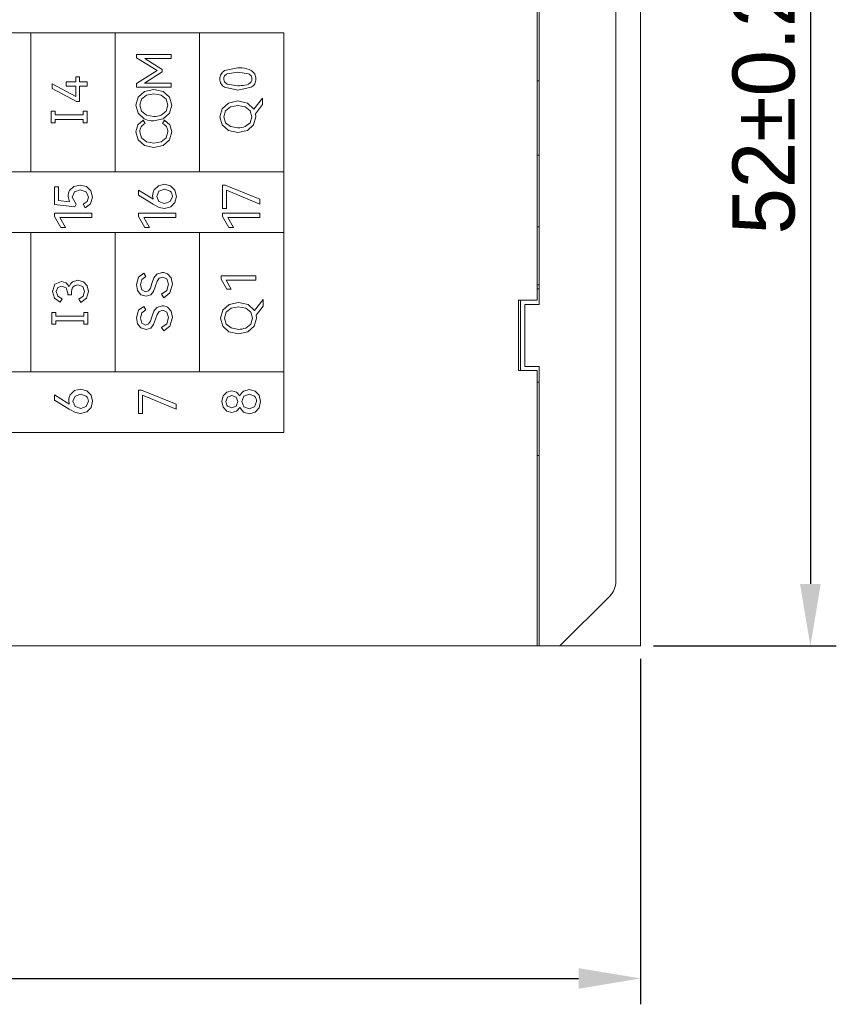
# Model space of a CAD drawing. Header units: inches. Extents: x 830 to 2908, y -1046 to 167.
# Tile 7 of 62: x 2676 to 2715, y -941 to -894. Entities that reach past the tile are written whole.
import ezdxf

# ---------------------------------------------------------------- set-up
doc = ezdxf.new("R2010")
doc.units = ezdxf.units.IN
doc.header["$LTSCALE"] = 23.1
doc.header["$MEASUREMENT"] = 0
doc.header["$PDSIZE"] = -5
doc.layers.get('0').update_dxf_attribs({"lineweight": 18})
doc.layers.get('Defpoints').update_dxf_attribs({"lineweight": 18})
doc.styles.add('文字样式①', font='txt')
doc.dimstyles.new('标准样式（宋体）', dxfattribs={"dimtxt": 3, "dimasz": 3, "dimexe": 1.25, "dimexo": 0.625, "dimtad": 1, "dimtoh": 1, "dimdec": 8, "dimdsep": 46, "dimtxsty": '文字样式①', "dimcen": 0, "dimdle": 6, "dimadec": 0, "dimazin": 0, "dimtfac": 1, "dimtofl": 0, "dimtmove": 0, "dimatfit": 3, "dimfxl": 1, "dimtolj": 1, "dimarcsym": 0})

# ---------------------------------------------------------------- blocks, each defined once
blk = doc.blocks.new('*D17')
at = {"color": 0, "lineweight": -2, "transparency": 16777216}
for p, q in [((2605.83, -924.639), (2605.83, -941.319)), ((2705.83, -924.639), (2705.83, -941.319)), ((2608.83, -940.069), (2702.83, -940.069))]:
    blk.add_line(p, q, dxfattribs=at)
at = {"color": 0, "transparency": 16777216}
for points in [[(2608.83, -939.569), (2608.83, -940.569), (2605.83, -940.069)], [(2702.83, -939.569), (2702.83, -940.569), (2705.83, -940.069)]]:
    blk.add_solid(points, dxfattribs=at)
at = {"layer": 'Defpoints', "color": 0, "transparency": 16777216}
for p in [(2605.83, -924.014), (2705.83, -924.014), (2705.83, -940.069)]:
    blk.add_point(p, dxfattribs=at)
at = {"color": 0, "lineweight": 0, "transparency": 16777216, "insert": (2655.83, -937.827), "char_height": 3, "attachment_point": 5, "style": '文字样式①'}
blk.add_mtext('\\A1;100{\\H1x;%%P0.2}', dxfattribs=at)
blk = doc.blocks.new('*D19')
at = {"color": 0, "lineweight": -2, "transparency": 16777216}
for p, q in [((2706.455, -872.014), (2715.277, -872.014)), ((2714.027, -875.014), (2714.027, -921.014)), ((2706.455, -924.014), (2715.277, -924.014))]:
    blk.add_line(p, q, dxfattribs=at)
at = {"color": 0, "transparency": 16777216}
for points in [[(2713.527, -875.014), (2714.527, -875.014), (2714.027, -872.014)], [(2713.527, -921.014), (2714.527, -921.014), (2714.027, -924.014)]]:
    blk.add_solid(points, dxfattribs=at)
at = {"layer": 'Defpoints', "color": 0, "transparency": 16777216}
for p in [(2705.83, -872.014), (2705.83, -924.014), (2714.027, -924.014)]:
    blk.add_point(p, dxfattribs=at)
at = {"color": 0, "lineweight": 0, "transparency": 16777216, "insert": (2711.785, -898.014), "char_height": 3, "attachment_point": 5, "rotation": 90, "style": '文字样式①'}
blk.add_mtext('\\A1;52{\\H1x;%%p0.2}', dxfattribs=at)

msp = doc.modelspace()

# ---------------------------------------------------------------- linework, layer by layer
at = {"color": 7, "linetype": 'Continuous', "lineweight": 0}
for p, q in [((2705.83, -872.014), (2705.83, -924.014)), ((2704.63, -875.128), (2704.63, -920.9)), ((2700.83, -907.314), (2700.83, -885.864)), ((2700.93, -885.664), (2700.93, -907.514)), ((2700.93, -896.714), (2700.83, -896.714)), ((2700.83, -900.314), (2700.93, -900.314)), ((2700.83, -903.764), (2700.93, -903.764)), ((2700.93, -906.564), (2700.83, -906.564)), ((2700.93, -906.764), (2700.83, -906.764)), ((2700.83, -907.314), (2699.93, -907.314)), ((2699.93, -907.314), (2699.93, -910.714)), ((2700.03, -907.314), (2700.03, -910.714)), ((2700.93, -907.514), (2700.23, -907.514)), ((2700.23, -907.514), (2700.23, -910.514)), ((2700.23, -910.514), (2700.93, -910.514)), ((2700.93, -910.514), (2700.93, -924.014)), ((2700.83, -910.714), (2699.93, -910.714)), ((2700.83, -924.014), (2700.83, -910.714)), ((2700.83, -911.264), (2700.93, -911.264)), ((2700.83, -914.814), (2700.93, -914.814)), ((2704.337, -921.607), (2701.93, -924.014)), ((2674.03, -924.014), (2705.83, -924.014))]:
    msp.add_line(p, q, dxfattribs=at)
at = {"color": 32, "linetype": 'Continuous', "lineweight": 0, "true_color": 0xcd6928}
for p, q in [((2676.383, -894.399), (2672.313, -894.399)), ((2676.383, -901.119), (2676.383, -894.399)), ((2680.453, -894.399), (2676.383, -894.399)), ((2680.453, -901.119), (2680.453, -894.399)), ((2684.524, -894.399), (2680.453, -894.399)), ((2688.594, -894.399), (2684.524, -894.399)), ((2684.524, -901.119), (2684.524, -894.399)), ((2688.594, -901.119), (2688.594, -894.399)), ((2681.482, -895.607), (2681.482, -895.439)), ((2681.482, -895.439), (2683.161, -895.439)), ((2682.48, -896.223), (2681.482, -895.607)), ((2683.161, -895.639), (2681.881, -895.639)), ((2681.881, -895.639), (2682.727, -896.168)), ((2683.161, -895.439), (2683.161, -895.639)), ((2681.482, -896.843), (2682.48, -896.223)), ((2682.727, -896.29), (2681.877, -896.824)), ((2682.727, -896.168), (2682.727, -896.29)), ((2685.733, -896.224), (2686.382, -896.083)), ((2686.382, -896.3), (2685.867, -896.381)), ((2686.892, -896.381), (2686.382, -896.3)), ((2678.082, -896.771), (2678.552, -896.771)), ((2678.082, -896.975), (2678.082, -896.771)), ((2678.552, -896.771), (2678.552, -896.531)), ((2678.552, -896.531), (2678.729, -896.531)), ((2678.729, -896.531), (2678.729, -896.771)), ((2678.729, -896.771), (2679.1, -896.771)), ((2679.1, -896.771), (2679.1, -896.975)), ((2681.482, -897.021), (2681.482, -896.843)), ((2681.877, -896.824), (2683.161, -896.824)), ((2683.161, -896.824), (2683.161, -897.021)), ((2677.419, -897.088), (2677.419, -896.865)), ((2677.419, -896.865), (2678.552, -897.48)), ((2678.587, -897.718), (2677.419, -897.088)), ((2678.552, -896.975), (2678.082, -896.975)), ((2678.552, -897.48), (2678.552, -896.975)), ((2679.1, -896.975), (2678.729, -896.975)), ((2678.729, -896.975), (2678.729, -897.718)), ((2683.161, -897.021), (2681.482, -897.021)), ((2681.561, -897.507), (2681.864, -897.235)), ((2681.864, -897.235), (2682.319, -897.136)), ((2682.319, -897.136), (2682.777, -897.236)), ((2682.777, -897.236), (2683.079, -897.508)), ((2686.382, -897.172), (2685.734, -897.031)), ((2685.867, -896.875), (2686.382, -896.954)), ((2687.026, -897.031), (2686.382, -897.172)), ((2678.729, -897.718), (2678.587, -897.718)), ((2681.455, -897.895), (2681.561, -897.507)), ((2681.725, -897.607), (2681.64, -897.895)), ((2681.964, -897.418), (2681.725, -897.607)), ((2682.319, -897.352), (2681.964, -897.418)), ((2682.672, -897.418), (2682.319, -897.352)), ((2682.912, -897.607), (2682.672, -897.418)), ((2682.998, -897.895), (2682.912, -897.607)), ((2683.079, -897.508), (2683.186, -897.895)), ((2685.622, -898.063), (2685.924, -897.791)), ((2685.924, -897.791), (2686.379, -897.692)), ((2686.379, -897.692), (2686.851, -897.799)), ((2686.851, -897.799), (2687.155, -898.089)), ((2687.155, -898.089), (2687.57, -897.559)), ((2687.57, -897.559), (2687.57, -897.867)), ((2677.366, -898.747), (2677.366, -898.189)), ((2677.366, -898.189), (2677.555, -898.189)), ((2677.555, -898.189), (2677.555, -898.356)), ((2678.911, -898.356), (2678.911, -898.189)), ((2678.911, -898.189), (2679.1, -898.189)), ((2679.1, -898.189), (2679.1, -898.747)), ((2681.56, -898.284), (2681.455, -897.895)), ((2681.863, -898.556), (2681.56, -898.284)), ((2681.64, -897.895), (2681.725, -898.183)), ((2681.725, -898.183), (2681.964, -898.372)), ((2682.672, -898.373), (2682.912, -898.184)), ((2683.08, -898.284), (2682.778, -898.556)), ((2682.912, -898.184), (2682.998, -897.895)), ((2683.186, -897.895), (2683.08, -898.284)), ((2685.515, -898.451), (2685.622, -898.063)), ((2685.786, -898.164), (2685.701, -898.451)), ((2686.024, -897.975), (2685.786, -898.164)), ((2686.379, -897.908), (2686.024, -897.975)), ((2686.733, -897.975), (2686.379, -897.908)), ((2686.972, -898.164), (2686.733, -897.975)), ((2687.058, -898.451), (2686.972, -898.164)), ((2687.57, -897.867), (2687.233, -898.307)), ((2677.555, -898.747), (2677.366, -898.747)), ((2677.555, -898.356), (2678.911, -898.356)), ((2678.911, -898.58), (2677.555, -898.58)), ((2677.555, -898.58), (2677.555, -898.747)), ((2678.911, -898.747), (2678.911, -898.58)), ((2679.1, -898.747), (2678.911, -898.747)), ((2681.546, -898.838), (2681.801, -898.618)), ((2681.801, -898.618), (2681.897, -898.783)), ((2681.964, -898.372), (2682.319, -898.439)), ((2682.778, -898.556), (2682.319, -898.654)), ((2682.743, -898.783), (2682.84, -898.618)), ((2682.84, -898.618), (2683.094, -898.838)), ((2685.62, -898.84), (2685.515, -898.451)), ((2685.701, -898.451), (2685.786, -898.739)), ((2685.786, -898.739), (2686.024, -898.928)), ((2686.733, -898.93), (2686.972, -898.74)), ((2686.972, -898.74), (2687.058, -898.451)), ((2687.246, -898.451), (2687.141, -898.84)), ((2687.233, -898.307), (2687.246, -898.451)), ((2681.455, -899.182), (2681.546, -898.838)), ((2681.564, -899.569), (2681.455, -899.182)), ((2681.643, -899.186), (2681.727, -899.471)), ((2682.913, -899.471), (2682.998, -899.186)), ((2683.186, -899.182), (2683.076, -899.569)), ((2683.094, -898.838), (2683.186, -899.182)), ((2685.923, -899.112), (2685.62, -898.84)), ((2686.379, -899.21), (2685.923, -899.112)), ((2686.024, -898.928), (2686.379, -898.995)), ((2686.838, -899.112), (2686.379, -899.21)), ((2687.141, -898.84), (2686.838, -899.112)), ((2681.87, -899.845), (2681.564, -899.569)), ((2681.727, -899.471), (2681.966, -899.662)), ((2681.966, -899.662), (2682.319, -899.73)), ((2682.319, -899.73), (2682.673, -899.662)), ((2682.673, -899.662), (2682.913, -899.471)), ((2683.076, -899.569), (2682.769, -899.845)), ((2682.319, -899.945), (2681.87, -899.845)), ((2682.769, -899.845), (2682.319, -899.945)), ((2651.962, -901.119), (2688.594, -901.119)), ((2676.383, -901.119), (2672.313, -901.119)), ((2680.453, -901.119), (2676.383, -901.119)), ((2684.524, -901.119), (2680.453, -901.119)), ((2688.594, -901.119), (2684.524, -901.119)), ((2688.594, -901.119), (2688.594, -904.051)), ((2677.52, -902.687), (2677.52, -901.833)), ((2677.52, -901.833), (2677.712, -901.833)), ((2677.712, -901.833), (2677.712, -902.494)), ((2678.254, -902.015), (2678.462, -901.82)), ((2678.493, -902.073), (2678.379, -902.334)), ((2678.462, -901.82), (2678.762, -901.751)), ((2678.772, -901.983), (2678.493, -902.073)), ((2678.762, -901.751), (2679.073, -901.828)), ((2679.051, -902.077), (2678.772, -901.983)), ((2679.159, -902.334), (2679.051, -902.077)), ((2679.073, -901.828), (2679.284, -902.037)), ((2679.284, -902.037), (2679.359, -902.334)), ((2681.58, -902.242), (2681.58, -901.993)), ((2681.58, -901.993), (2682.187, -902.366)), ((2682.341, -901.978), (2682.548, -901.782)), ((2682.571, -902.042), (2682.466, -902.297)), ((2682.548, -901.782), (2682.837, -901.712)), ((2682.844, -901.949), (2682.571, -902.042)), ((2682.837, -901.712), (2683.133, -901.787)), ((2683.113, -902.044), (2682.844, -901.949)), ((2683.133, -901.787), (2683.342, -901.997)), ((2683.342, -901.997), (2683.417, -902.297)), ((2685.638, -902.88), (2685.638, -901.754)), ((2685.638, -901.754), (2685.774, -901.754)), ((2685.774, -901.754), (2687.448, -902.43)), ((2685.828, -902.003), (2685.828, -902.88)), ((2687.448, -902.672), (2685.828, -902.003)), ((2677.712, -902.494), (2678.248, -902.566)), ((2678.248, -902.566), (2678.179, -902.302)), ((2678.379, -902.334), (2678.574, -902.67)), ((2678.905, -902.67), (2679.095, -902.54)), ((2679.095, -902.54), (2679.159, -902.334)), ((2679.359, -902.334), (2679.269, -902.654)), ((2682.291, -902.675), (2681.58, -902.242)), ((2682.187, -902.366), (2682.289, -902.435)), ((2682.289, -902.435), (2682.264, -902.265)), ((2682.466, -902.297), (2682.571, -902.552)), ((2682.571, -902.552), (2682.844, -902.647)), ((2682.844, -902.647), (2683.115, -902.552)), ((2683.115, -902.552), (2683.217, -902.297)), ((2683.417, -902.297), (2683.343, -902.601)), ((2687.448, -902.43), (2687.448, -902.672)), ((2678.503, -902.81), (2677.52, -902.687)), ((2678.574, -902.67), (2678.503, -902.81)), ((2679.006, -902.847), (2678.905, -902.67)), ((2679.269, -902.654), (2679.006, -902.847)), ((2682.586, -902.834), (2682.291, -902.675)), ((2682.832, -902.882), (2682.586, -902.834)), ((2683.136, -902.808), (2682.832, -902.882)), ((2683.343, -902.601), (2683.136, -902.808)), ((2685.828, -902.88), (2685.638, -902.88)), ((2677.522, -903.27), (2677.522, -903.102)), ((2677.522, -903.102), (2679.332, -903.102)), ((2677.828, -903.796), (2677.522, -903.27)), ((2679.332, -903.324), (2677.786, -903.324)), ((2677.786, -903.324), (2678.056, -903.796)), ((2679.332, -903.102), (2679.332, -903.324)), ((2681.58, -903.27), (2681.58, -903.102)), ((2681.58, -903.102), (2683.39, -903.102)), ((2681.886, -903.796), (2681.58, -903.27)), ((2683.39, -903.324), (2681.844, -903.324)), ((2681.844, -903.324), (2682.113, -903.796)), ((2683.39, -903.102), (2683.39, -903.324)), ((2685.638, -903.27), (2685.638, -903.102)), ((2685.638, -903.102), (2687.448, -903.102)), ((2685.944, -903.796), (2685.638, -903.27)), ((2687.448, -903.324), (2685.902, -903.324)), ((2685.902, -903.324), (2686.171, -903.796)), ((2687.448, -903.102), (2687.448, -903.324)), ((2678.056, -903.796), (2677.828, -903.796)), ((2682.113, -903.796), (2681.886, -903.796)), ((2686.171, -903.796), (2685.944, -903.796)), ((2688.594, -904.051), (2651.962, -904.051)), ((2676.383, -904.051), (2672.313, -904.051)), ((2676.383, -910.775), (2676.383, -904.051)), ((2680.454, -904.051), (2676.383, -904.051)), ((2680.454, -910.775), (2680.454, -904.051)), ((2684.524, -904.051), (2680.454, -904.051)), ((2688.594, -904.051), (2684.524, -904.051)), ((2684.524, -910.775), (2684.524, -904.051)), ((2688.594, -910.775), (2688.594, -904.051)), ((2678.393, -906.425), (2678.659, -906.35)), ((2678.659, -906.35), (2678.928, -906.424)), ((2681.485, -906.556), (2681.583, -906.193)), ((2681.583, -906.193), (2681.833, -906.006)), ((2681.739, -906.317), (2681.671, -906.563)), ((2681.93, -906.171), (2681.739, -906.317)), ((2681.833, -906.006), (2681.93, -906.171)), ((2682.228, -906.513), (2682.326, -906.235)), ((2682.326, -906.235), (2682.471, -906.054)), ((2682.471, -906.054), (2682.725, -905.979)), ((2682.58, -906.251), (2682.478, -906.392)), ((2682.751, -906.194), (2682.58, -906.251)), ((2682.955, -906.286), (2682.751, -906.194)), ((2683.028, -906.543), (2682.955, -906.286)), ((2682.981, -906.045), (2683.154, -906.24)), ((2683.154, -906.24), (2683.216, -906.545)), ((2685.568, -906.296), (2685.568, -906.14)), ((2685.568, -906.14), (2687.248, -906.14)), ((2685.852, -906.785), (2685.568, -906.296)), ((2687.248, -906.347), (2685.813, -906.347)), ((2685.813, -906.347), (2686.063, -906.785)), ((2687.248, -906.14), (2687.248, -906.347)), ((2677.427, -906.889), (2677.549, -906.543)), ((2677.549, -906.543), (2677.868, -906.412)), ((2677.682, -906.706), (2677.613, -906.901)), ((2677.872, -906.63), (2677.682, -906.706)), ((2677.868, -906.412), (2678.09, -906.471)), ((2678.083, -906.718), (2677.872, -906.63)), ((2678.166, -906.976), (2678.083, -906.718)), ((2678.09, -906.471), (2678.237, -906.651)), ((2678.889, -906.659), (2678.656, -906.568)), ((2678.973, -906.885), (2678.889, -906.659)), ((2678.928, -906.424), (2679.1, -906.619)), ((2679.1, -906.619), (2679.159, -906.885)), ((2681.539, -906.846), (2681.485, -906.556)), ((2681.671, -906.563), (2681.741, -906.813)), ((2681.741, -906.813), (2681.927, -906.907)), ((2682.07, -906.856), (2682.157, -906.726)), ((2682.157, -906.726), (2682.228, -906.513)), ((2682.398, -906.623), (2682.306, -906.885)), ((2682.478, -906.392), (2682.398, -906.623)), ((2682.7, -907.029), (2682.943, -906.845)), ((2682.943, -906.845), (2683.028, -906.543)), ((2683.216, -906.545), (2683.102, -906.965)), ((2686.063, -906.785), (2685.852, -906.785)), ((2677.523, -907.214), (2677.427, -906.889)), ((2677.803, -907.408), (2677.523, -907.214)), ((2677.613, -906.901), (2677.687, -907.111)), ((2677.687, -907.111), (2677.897, -907.242)), ((2677.897, -907.242), (2677.803, -907.408)), ((2678.166, -907.057), (2678.166, -906.976)), ((2678.349, -907.059), (2678.166, -907.057)), ((2678.349, -906.988), (2678.349, -907.059)), ((2678.695, -907.265), (2678.903, -907.115)), ((2678.789, -907.43), (2678.695, -907.265)), ((2679.065, -907.223), (2678.789, -907.43)), ((2678.903, -907.115), (2678.973, -906.885)), ((2679.159, -906.885), (2679.065, -907.223)), ((2681.697, -907.049), (2681.539, -906.846)), ((2681.946, -907.123), (2681.697, -907.049)), ((2681.927, -906.907), (2682.07, -906.856)), ((2682.175, -907.054), (2681.946, -907.123)), ((2682.306, -906.885), (2682.175, -907.054)), ((2682.797, -907.194), (2682.7, -907.029)), ((2683.102, -906.965), (2682.797, -907.194)), ((2687.182, -907.816), (2687.597, -907.286)), ((2687.597, -907.286), (2687.597, -907.594)), ((2681.583, -907.798), (2681.833, -907.611)), ((2681.93, -907.776), (2681.739, -907.922)), ((2681.833, -907.611), (2681.93, -907.776)), ((2682.326, -907.84), (2682.471, -907.659)), ((2682.471, -907.659), (2682.725, -907.583)), ((2682.981, -907.65), (2683.154, -907.845)), ((2685.542, -908.178), (2685.649, -907.79)), ((2685.649, -907.79), (2685.952, -907.518)), ((2686.051, -907.701), (2685.813, -907.891)), ((2685.952, -907.518), (2686.407, -907.419)), ((2686.407, -907.635), (2686.051, -907.701)), ((2686.407, -907.419), (2686.878, -907.526)), ((2686.76, -907.701), (2686.407, -907.635)), ((2687, -907.891), (2686.76, -907.701)), ((2686.878, -907.526), (2687.182, -907.816)), ((2687.597, -907.594), (2687.26, -908.034)), ((2677.399, -908.471), (2677.399, -907.913)), ((2677.399, -907.913), (2677.588, -907.913)), ((2677.588, -907.913), (2677.588, -908.08)), ((2677.588, -908.08), (2678.944, -908.08)), ((2678.944, -908.08), (2678.944, -907.913)), ((2678.944, -907.913), (2679.133, -907.913)), ((2679.133, -907.913), (2679.133, -908.471)), ((2681.485, -908.161), (2681.583, -907.798)), ((2681.539, -908.451), (2681.485, -908.161)), ((2681.739, -907.922), (2681.671, -908.168)), ((2681.671, -908.168), (2681.741, -908.418)), ((2682.157, -908.331), (2682.228, -908.118)), ((2682.228, -908.118), (2682.326, -907.84)), ((2682.398, -908.228), (2682.306, -908.49)), ((2682.478, -907.997), (2682.398, -908.228)), ((2682.58, -907.856), (2682.478, -907.997)), ((2682.751, -907.799), (2682.58, -907.856)), ((2682.955, -907.891), (2682.751, -907.799)), ((2682.943, -908.45), (2683.028, -908.147)), ((2683.028, -908.147), (2682.955, -907.891)), ((2683.216, -908.15), (2683.102, -908.569)), ((2683.154, -907.845), (2683.216, -908.15)), ((2685.648, -908.567), (2685.542, -908.178)), ((2685.813, -907.891), (2685.728, -908.178)), ((2685.728, -908.178), (2685.813, -908.466)), ((2687.086, -908.178), (2687, -907.891)), ((2687, -908.467), (2687.086, -908.178)), ((2687.274, -908.178), (2687.168, -908.567)), ((2687.26, -908.034), (2687.274, -908.178)), ((2677.588, -908.471), (2677.399, -908.471)), ((2678.944, -908.304), (2677.588, -908.304)), ((2677.588, -908.304), (2677.588, -908.471)), ((2678.944, -908.471), (2678.944, -908.304)), ((2679.133, -908.471), (2678.944, -908.471)), ((2681.697, -908.654), (2681.539, -908.451)), ((2681.946, -908.728), (2681.697, -908.654)), ((2681.741, -908.418), (2681.927, -908.512)), ((2681.927, -908.512), (2682.07, -908.46)), ((2682.175, -908.659), (2681.946, -908.728)), ((2682.07, -908.46), (2682.157, -908.331)), ((2682.306, -908.49), (2682.175, -908.659)), ((2682.7, -908.634), (2682.943, -908.45)), ((2682.797, -908.799), (2682.7, -908.634)), ((2683.102, -908.569), (2682.797, -908.799)), ((2685.951, -908.839), (2685.648, -908.567)), ((2685.813, -908.466), (2686.051, -908.655)), ((2686.051, -908.655), (2686.407, -908.722)), ((2686.76, -908.656), (2687, -908.467)), ((2687.168, -908.567), (2686.866, -908.839)), ((2686.407, -908.937), (2685.951, -908.839)), ((2686.866, -908.839), (2686.407, -908.937)), ((2651.962, -910.775), (2688.594, -910.775)), ((2676.383, -910.775), (2672.313, -910.775)), ((2680.454, -910.775), (2676.383, -910.775)), ((2684.524, -910.775), (2680.454, -910.775)), ((2688.594, -910.775), (2684.524, -910.775)), ((2688.594, -910.775), (2688.594, -913.707)), ((2677.526, -912.141), (2677.526, -911.891)), ((2677.526, -911.891), (2678.134, -912.264)), ((2678.287, -911.876), (2678.494, -911.68)), ((2678.518, -911.941), (2678.413, -912.195)), ((2678.494, -911.68), (2678.783, -911.61)), ((2678.791, -911.847), (2678.518, -911.941)), ((2678.783, -911.61), (2679.08, -911.685)), ((2679.06, -911.942), (2678.791, -911.847)), ((2679.08, -911.685), (2679.288, -911.895)), ((2679.288, -911.895), (2679.364, -912.195)), ((2681.584, -912.778), (2681.584, -911.652)), ((2681.584, -911.652), (2681.72, -911.652)), ((2681.72, -911.652), (2683.394, -912.328)), ((2681.774, -911.901), (2681.774, -912.778)), ((2683.394, -912.57), (2681.774, -911.901)), ((2685.612, -912.207), (2685.675, -911.939)), ((2685.675, -911.939), (2685.846, -911.758)), ((2685.885, -911.992), (2685.805, -912.207)), ((2685.846, -911.758), (2686.084, -911.694)), ((2686.091, -911.913), (2685.885, -911.992)), ((2686.084, -911.694), (2686.31, -911.755)), ((2686.295, -911.992), (2686.091, -911.913)), ((2686.375, -912.207), (2686.295, -911.992)), ((2686.31, -911.755), (2686.469, -911.928)), ((2686.674, -911.95), (2686.578, -912.207)), ((2686.657, -911.707), (2686.941, -911.627)), ((2686.933, -911.857), (2686.674, -911.95)), ((2687.188, -911.953), (2686.933, -911.857)), ((2686.941, -911.627), (2687.216, -911.7)), ((2687.216, -911.7), (2687.409, -911.905)), ((2687.409, -911.905), (2687.479, -912.207)), ((2678.238, -912.573), (2677.526, -912.141)), ((2678.134, -912.264), (2678.235, -912.333)), ((2678.235, -912.333), (2678.21, -912.163)), ((2678.413, -912.195), (2678.518, -912.45)), ((2678.518, -912.45), (2678.791, -912.546)), ((2678.791, -912.546), (2679.061, -912.45)), ((2679.061, -912.45), (2679.164, -912.195)), ((2679.29, -912.499), (2679.082, -912.706)), ((2679.364, -912.195), (2679.29, -912.499)), ((2683.394, -912.328), (2683.394, -912.57)), ((2685.675, -912.481), (2685.612, -912.207)), ((2685.847, -912.669), (2685.675, -912.481)), ((2685.884, -912.426), (2686.091, -912.506)), ((2686.091, -912.506), (2686.296, -912.426)), ((2686.296, -912.426), (2686.375, -912.207)), ((2686.469, -912.494), (2686.31, -912.671)), ((2686.657, -912.717), (2686.469, -912.494)), ((2686.578, -912.207), (2686.674, -912.468)), ((2686.674, -912.468), (2686.933, -912.563)), ((2686.933, -912.563), (2687.189, -912.467)), ((2687.189, -912.467), (2687.282, -912.207)), ((2687.41, -912.516), (2687.217, -912.723)), ((2687.479, -912.207), (2687.41, -912.516)), ((2678.533, -912.732), (2678.238, -912.573)), ((2678.778, -912.78), (2678.533, -912.732)), ((2679.082, -912.706), (2678.778, -912.78)), ((2681.774, -912.778), (2681.584, -912.778)), ((2686.084, -912.736), (2685.847, -912.669)), ((2686.31, -912.671), (2686.084, -912.736)), ((2686.941, -912.797), (2686.657, -912.717)), ((2687.217, -912.723), (2686.941, -912.797)), ((2688.594, -913.707), (2651.962, -913.707))]:
    msp.add_line(p, q, dxfattribs=at)
at = {"color": 7, "linetype": 'Continuous', "lineweight": 0}
msp.add_arc((2703.63, -920.9), 1, 315, 0, dxfattribs=at)
at = {"color": 32, "linetype": 'Continuous', "lineweight": 0, "true_color": 0xcd6928}
for points, knots in [([(2685.513, -896.628), (2685.512, -896.541), (2685.549, -896.386), (2685.659, -896.271), (2685.733, -896.224)], [0, 0, 0, 0, 0.501227, 1, 1, 1, 1]), ([(2685.867, -896.381), (2685.811, -896.405), (2685.729, -896.471), (2685.7, -896.572), (2685.698, -896.628)], [0, 0, 0, 0, 0.517229, 1, 1, 1, 1]), ([(2686.382, -896.083), (2686.449, -896.083), (2686.669, -896.091), (2686.897, -896.14), (2687.027, -896.224)], [0, 0, 0, 0, 0.301552, 1, 1, 1, 1]), ([(2687.058, -896.628), (2687.057, -896.572), (2687.028, -896.472), (2686.947, -896.406), (2686.892, -896.381)], [0, 0, 0, 0, 0.484455, 1, 1, 1, 1]), ([(2687.027, -896.224), (2687.1, -896.271), (2687.21, -896.386), (2687.247, -896.541), (2687.246, -896.628)], [0, 0, 0, 0, 0.49819, 1, 1, 1, 1]), ([(2685.734, -897.031), (2685.66, -896.984), (2685.55, -896.87), (2685.513, -896.715), (2685.513, -896.628)], [0, 0, 0, 0, 0.500611, 1, 1, 1, 1]), ([(2685.698, -896.628), (2685.7, -896.685), (2685.729, -896.785), (2685.811, -896.85), (2685.867, -896.875)], [0, 0, 0, 0, 0.483069, 1, 1, 1, 1]), ([(2686.891, -896.875), (2686.947, -896.85), (2687.028, -896.785), (2687.057, -896.685), (2687.058, -896.628)], [0, 0, 0, 0, 0.516084, 1, 1, 1, 1]), ([(2687.246, -896.628), (2687.246, -896.715), (2687.21, -896.87), (2687.1, -896.984), (2687.026, -897.031)], [0, 0, 0, 0, 0.499973, 1, 1, 1, 1]), ([(2686.382, -896.954), (2686.435, -896.954), (2686.606, -896.949), (2686.783, -896.926), (2686.891, -896.875)], [0, 0, 0, 0, 0.309563, 1, 1, 1, 1]), ([(2682.319, -898.654), (2682.277, -898.654), (2682.121, -898.647), (2681.965, -898.607), (2681.863, -898.556)], [0, 0, 0, 0, 0.268183, 1, 1, 1, 1]), ([(2681.897, -898.783), (2681.812, -898.825), (2681.686, -898.933), (2681.644, -899.094), (2681.643, -899.186)], [0, 0, 0, 0, 0.505654, 1, 1, 1, 1]), ([(2682.998, -899.186), (2682.998, -899.104), (2682.958, -898.93), (2682.818, -898.821), (2682.743, -898.783)], [0, 0, 0, 0, 0.494384, 1, 1, 1, 1]), ([(2678.656, -906.568), (2678.555, -906.583), (2678.38, -906.662), (2678.334, -906.849), (2678.349, -906.988)], [0, 0, 0, 0, 0.43869, 1, 1, 1, 1])]:
    msp.add_open_spline(points, degree=3, knots=knots, dxfattribs=at)
for points in [[(2682.319, -898.439), (2682.439, -898.439), (2682.562, -898.42), (2682.672, -898.373)], [(2686.379, -898.995), (2686.499, -898.995), (2686.622, -898.976), (2686.733, -898.93)], [(2678.179, -902.302), (2678.179, -902.203), (2678.204, -902.1), (2678.254, -902.015)], [(2682.264, -902.265), (2682.264, -902.166), (2682.289, -902.063), (2682.341, -901.978)], [(2683.217, -902.297), (2683.217, -902.206), (2683.181, -902.105), (2683.113, -902.044)], [(2682.725, -905.979), (2682.814, -905.979), (2682.906, -906), (2682.981, -906.045)], [(2678.237, -906.651), (2678.265, -906.564), (2678.318, -906.477), (2678.393, -906.425)], [(2682.725, -907.583), (2682.814, -907.583), (2682.906, -907.605), (2682.981, -907.65)], [(2686.407, -908.722), (2686.527, -908.722), (2686.65, -908.703), (2686.76, -908.656)], [(2678.21, -912.163), (2678.21, -912.064), (2678.236, -911.961), (2678.287, -911.876)], [(2679.164, -912.195), (2679.164, -912.104), (2679.127, -912.003), (2679.06, -911.942)], [(2686.469, -911.928), (2686.509, -911.84), (2686.576, -911.76), (2686.657, -911.707)], [(2687.282, -912.207), (2687.282, -912.117), (2687.251, -912.018), (2687.188, -911.953)], [(2685.805, -912.207), (2685.805, -912.285), (2685.83, -912.37), (2685.884, -912.426)]]:
    msp.add_open_spline(points, degree=3, dxfattribs=at)

# ---------------------------------------------------------------- dimensions: what is measured, and where the dimension line sits
at = {"color": 142, "lineweight": 0}
dim = msp.add_linear_dim(base=(2714.027, -924.014), p1=(2705.83, -872.014), p2=(2705.83, -924.014), angle=90, text='<>{\\H1x;%%p0.2}', dimstyle='标准样式（宋体）', override={"dimdec": 1, "dimarcsym": 1}, dxfattribs=at)
dim.commit()
dim.dimension.update_dxf_attribs({"geometry": '*D19', "text_midpoint": (2711.785, -898.014)})
dim = msp.add_linear_dim(base=(2705.83, -940.069), p1=(2605.83, -924.014), p2=(2705.83, -924.014), text='<>{\\H1x;%%P0.2}', dimstyle='标准样式（宋体）', override={"dimdec": 1, "dimarcsym": 1}, dxfattribs=at)
dim.commit()
dim.dimension.update_dxf_attribs({"geometry": '*D17', "text_midpoint": (2655.83, -937.827)})

doc.saveas('drawing.dxf')
